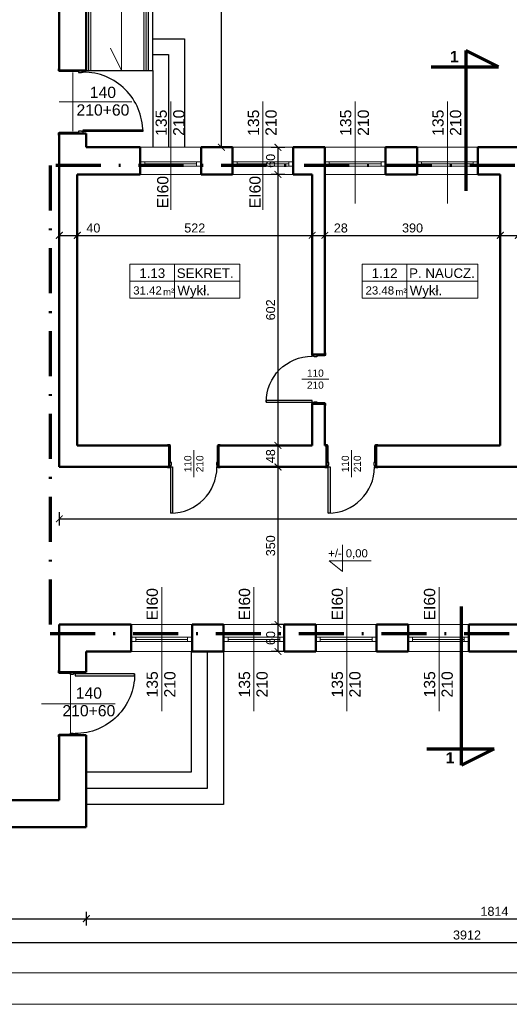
# Model space of a CAD drawing. Header units: millimetres. Extents: x -29624 to 9939, y -6894 to 6495.
# Tile 67 of 243: x -14863 to -13775, y 2127 to 4314. Entities that reach past the tile are written whole.
import ezdxf
from ezdxf.enums import TextEntityAlignment as Align

# ---------------------------------------------------------------- set-up
doc = ezdxf.new("R2010")
doc.units = ezdxf.units.MM
doc.header["$MEASUREMENT"] = 0
doc.linetypes.add('Kropki i Kreski', pattern=[920, 500, -200, 20, -200])
for name, color, linetype in [('2D - Ogólne', 7, 'Continuous'), ('Drzwi Archicad', 7, 'Continuous'), ('Konstrukcja - Ściany zew', 7, 'Continuous'), ('Opisy - Teksty', 7, 'Continuous')]:
    doc.layers.add(name, color=color, linetype=linetype)
for name, color, linetype, lineweight in [('A_cienkie', 130, 'Continuous', 9), ('A_opisy', 81, 'Continuous', 13), ('A_stolarka', 20, 'Continuous', 15), ('A_widokowe', 160, 'Continuous', 18), ('A_wymiary', 253, 'Continuous', 9)]:
    doc.layers.add(name, color=color, linetype=linetype, lineweight=lineweight)
doc.layers.add('A_niewidoczne', color=8, linetype='Continuous', lineweight=9, plot=False)
doc.layers.add('A_zakres opracowania', color=7, linetype='Continuous', lineweight=70, true_color=0xe00038)
doc.styles.get("Standard").update_dxf_attribs({"font": 'arial.ttf'})
doc.styles.add('STYL_AUTOMATYCZNY_1', font='arial.ttf')
doc.styles.add('STYL_AUTOMATYCZNY_2', font='arialbd.ttf')
doc.dimstyles.new('1do100', dxfattribs={"dimtxt": 20, "dimasz": 15, "dimexe": 15, "dimexo": 0.625, "dimgap": 6, "dimtad": 1, "dimtxsty": 'Standard', "dimblk": 'ARCHTICK', "dimcen": 2.5, "dimadec": 0, "dimazin": 0, "dimtfac": 1, "dimtmove": 0, "dimatfit": 3, "dimldrblk": 'OBLIQUE', "dimfxl": 15, "dimfxlon": 1, "dimarcsym": 0})

# ---------------------------------------------------------------- blocks, each defined once
blk = doc.blocks.new('_ArchTick')
at = {"color": 0, "linetype": 'ByBlock', "const_width": 0.15}
blk.add_lwpolyline([(-0.5, -0.5), (0.5, 0.5)], dxfattribs=at)
blk = doc.blocks.new('*D731')
at = {"layer": 'A_wymiary', "color": 0, "lineweight": -2, "transparency": 16777216}
for p, q in [((-14429.9, 5852.3), (-14399.9, 5852.3)), ((-14414.9, 4030.3), (-14414.9, 5852.3)), ((-14429.9, 4030.3), (-14399.9, 4030.3))]:
    blk.add_line(p, q, dxfattribs=at)
at = {"layer": 'Defpoints', "color": 0, "transparency": 16777216}
for p in [(-14715.1, 5852.3), (-14414.9, 5852.3), (-14715.1, 4030.3)]:
    blk.add_point(p, dxfattribs=at)
at = {"layer": 'A_wymiary', "color": 0, "lineweight": -2, "transparency": 16777216, "xscale": 15, "yscale": 15, "zscale": 15}
for p, rotation in [((-14414.9, 5852.3), 90), ((-14414.9, 4030.3), 270)]:
    blk.add_blockref('_ArchTick', p, dxfattribs=dict(at, rotation=rotation))
at = {"layer": 'A_wymiary', "color": 0, "transparency": 16777216, "insert": (-14431.1, 4950.3), "char_height": 20, "attachment_point": 5, "rotation": 90}
blk.add_mtext('1822', dxfattribs=at)
blk = doc.blocks.new('_Oblique')
at = {"color": 0, "linetype": 'ByBlock', "lineweight": -2}
blk.add_line((-0.5, -0.5), (0.5, 0.5), dxfattribs=at)
blk = doc.blocks.new('*D763')
at = {"layer": 'A_wymiary', "color": 0, "lineweight": -2, "transparency": 16777216}
for p, q in [((-15825.1, 2279.4), (-15825.1, 2249.4)), ((-11913.1, 2279.4), (-11913.1, 2249.4)), ((-15825.1, 2264.4), (-11913.1, 2264.4))]:
    blk.add_line(p, q, dxfattribs=at)
at = {"layer": 'Defpoints', "color": 0, "transparency": 16777216}
for p in [(-15825.1, 2910.3), (-11913.1, 2510.3), (-11913.1, 2264.4)]:
    blk.add_point(p, dxfattribs=at)
at = {"layer": 'A_wymiary', "color": 0, "lineweight": -2, "transparency": 16777216, "xscale": 15, "yscale": 15, "zscale": 15, "rotation": 180}
blk.add_blockref('_ArchTick', (-15825.1, 2264.4), dxfattribs=at)
at = {"layer": 'A_wymiary', "color": 0, "lineweight": -2, "transparency": 16777216, "xscale": 15, "yscale": 15, "zscale": 15}
blk.add_blockref('_ArchTick', (-11913.1, 2264.4), dxfattribs=at)
at = {"layer": 'A_wymiary', "color": 0, "transparency": 16777216, "insert": (-13869.1, 2280.6), "char_height": 20, "attachment_point": 5}
blk.add_mtext('3912', dxfattribs=at)
blk = doc.blocks.new('Drzwi metalowe 27_3')
at = {"layer": 'Drzwi Archicad', "color": 7, "linetype": 'Continuous', "lineweight": 25}
for p, q in [((472, 0), (472, 1024)), ((472, 1024), (512, 1024)), ((512, 1024), (512, 0)), ((-587, 0), (-587, 19)), ((-587, 19), (-537, 19)), ((-537, 0), (-587, 0)), ((-512, 0), (-550, 0)), ((-550, 0), (-550, -100)), ((-537, 19), (-537, 0)), ((-512, -40), (-512, 0)), ((512, 0), (472, 0)), ((550, 0), (512, 0)), ((512, 0), (512, -40)), ((537, 19), (587, 19)), ((537, 0), (537, 19)), ((587, 0), (537, 0)), ((550, -100), (550, 0)), ((587, 19), (587, 0)), ((-550, -480), (-550, -100)), ((-550, -100), (-525, -100)), ((-550, -100), (-500, -100)), ((-525, -100), (-525, -480)), ((-500, -40), (-512, -40)), ((-500, -100), (-500, -40)), ((512, -40), (500, -40)), ((500, -40), (500, -100)), ((500, -100), (550, -100)), ((525, -480), (525, -100)), ((525, -100), (550, -100)), ((550, -100), (550, -480)), ((-587, -499), (-587, -480)), ((-587, -480), (-537, -480)), ((-537, -499), (-587, -499)), ((-525, -480), (-550, -480)), ((-537, -480), (-537, -499)), ((550, -480), (525, -480)), ((537, -480), (587, -480)), ((537, -499), (537, -480)), ((587, -499), (537, -499)), ((587, -480), (587, -499))]:
    blk.add_line(p, q, dxfattribs=at)
blk.add_arc((512, 0), 1024, 90, 180, dxfattribs=at)
blk = doc.blocks.new('*D1185')
at = {"layer": 'A_wymiary', "color": 0, "lineweight": -2, "transparency": 16777216}
for p, q in [((-14775.1, 3819.8), (-14775.1, 3849.8)), ((-14735.1, 3819.8), (-14735.1, 3849.8)), ((-14775.1, 3834.8), (-14735.1, 3834.8)), ((-14735.1, 3834.8), (-14678.7, 3834.8))]:
    blk.add_line(p, q, dxfattribs=at)
at = {"layer": 'Defpoints', "color": 0, "transparency": 16777216}
for p in [(-14735.1, 3834.8), (-14735.1, 3669.3), (-14775.1, 3645.3)]:
    blk.add_point(p, dxfattribs=at)
at = {"layer": 'A_wymiary', "color": 0, "lineweight": -2, "transparency": 16777216, "xscale": 15, "yscale": 15, "zscale": 15, "rotation": 180}
blk.add_blockref('_ArchTick', (-14775.1, 3834.8), dxfattribs=at)
at = {"layer": 'A_wymiary', "color": 0, "lineweight": -2, "transparency": 16777216, "xscale": 15, "yscale": 15, "zscale": 15}
blk.add_blockref('_ArchTick', (-14735.1, 3834.8), dxfattribs=at)
at = {"layer": 'A_wymiary', "color": 0, "transparency": 16777216, "insert": (-14699.4, 3851), "char_height": 20, "attachment_point": 5}
blk.add_mtext('40', dxfattribs=at)
blk = doc.blocks.new('*D1186')
at = {"layer": 'A_wymiary', "color": 0, "lineweight": -2, "transparency": 16777216}
for p, q in [((-14735.1, 3819.8), (-14735.1, 3849.8)), ((-14213.1, 3819.8), (-14213.1, 3849.8)), ((-14735.1, 3834.8), (-14213.1, 3834.8))]:
    blk.add_line(p, q, dxfattribs=at)
at = {"layer": 'Defpoints', "color": 0, "transparency": 16777216}
for p in [(-14213.1, 3834.8), (-14735.1, 3669.3), (-14213.1, 3669.3)]:
    blk.add_point(p, dxfattribs=at)
at = {"layer": 'A_wymiary', "color": 0, "lineweight": -2, "transparency": 16777216, "xscale": 15, "yscale": 15, "zscale": 15, "rotation": 180}
blk.add_blockref('_ArchTick', (-14735.1, 3834.8), dxfattribs=at)
at = {"layer": 'A_wymiary', "color": 0, "lineweight": -2, "transparency": 16777216, "xscale": 15, "yscale": 15, "zscale": 15}
blk.add_blockref('_ArchTick', (-14213.1, 3834.8), dxfattribs=at)
at = {"layer": 'A_wymiary', "color": 0, "transparency": 16777216, "insert": (-14474.1, 3851), "char_height": 20, "attachment_point": 5}
blk.add_mtext('522', dxfattribs=at)
blk = doc.blocks.new('*D1187')
at = {"layer": 'A_wymiary', "color": 0, "lineweight": -2, "transparency": 16777216}
for p, q in [((-14213.1, 3819.8), (-14213.1, 3849.8)), ((-14185.1, 3819.8), (-14185.1, 3849.8)), ((-14213.1, 3834.8), (-14185.1, 3834.8)), ((-14185.1, 3834.8), (-14129, 3834.8))]:
    blk.add_line(p, q, dxfattribs=at)
at = {"layer": 'Defpoints', "color": 0, "transparency": 16777216}
for p in [(-14185.1, 3834.8), (-14213.1, 3669.3), (-14185.1, 3669.3)]:
    blk.add_point(p, dxfattribs=at)
at = {"layer": 'A_wymiary', "color": 0, "lineweight": -2, "transparency": 16777216, "xscale": 15, "yscale": 15, "zscale": 15, "rotation": 180}
blk.add_blockref('_ArchTick', (-14213.1, 3834.8), dxfattribs=at)
at = {"layer": 'A_wymiary', "color": 0, "lineweight": -2, "transparency": 16777216, "xscale": 15, "yscale": 15, "zscale": 15}
blk.add_blockref('_ArchTick', (-14185.1, 3834.8), dxfattribs=at)
at = {"layer": 'A_wymiary', "color": 0, "transparency": 16777216, "insert": (-14149.5, 3851), "char_height": 20, "attachment_point": 5}
blk.add_mtext('28', dxfattribs=at)
blk = doc.blocks.new('*D1188')
at = {"layer": 'A_wymiary', "color": 0, "lineweight": -2, "transparency": 16777216}
for p, q in [((-14185.1, 3819.8), (-14185.1, 3849.8)), ((-13795.1, 3819.8), (-13795.1, 3849.8)), ((-14185.1, 3834.8), (-13795.1, 3834.8))]:
    blk.add_line(p, q, dxfattribs=at)
at = {"layer": 'Defpoints', "color": 0, "transparency": 16777216}
for p in [(-13795.1, 3834.8), (-14185.1, 3669.3), (-13795.1, 3669.3)]:
    blk.add_point(p, dxfattribs=at)
at = {"layer": 'A_wymiary', "color": 0, "lineweight": -2, "transparency": 16777216, "xscale": 15, "yscale": 15, "zscale": 15, "rotation": 180}
blk.add_blockref('_ArchTick', (-14185.1, 3834.8), dxfattribs=at)
at = {"layer": 'A_wymiary', "color": 0, "lineweight": -2, "transparency": 16777216, "xscale": 15, "yscale": 15, "zscale": 15}
blk.add_blockref('_ArchTick', (-13795.1, 3834.8), dxfattribs=at)
at = {"layer": 'A_wymiary', "color": 0, "transparency": 16777216, "insert": (-13990.1, 3851.1), "char_height": 20, "attachment_point": 5}
blk.add_mtext('390', dxfattribs=at)
blk = doc.blocks.new('*D1189')
at = {"layer": 'A_wymiary', "color": 0, "lineweight": -2, "transparency": 16777216}
for p, q in [((-13795.1, 3819.8), (-13795.1, 3849.8)), ((-13755.1, 3819.8), (-13755.1, 3849.8)), ((-13795.1, 3834.8), (-13755.1, 3834.8)), ((-13755.1, 3834.8), (-13698.7, 3834.8))]:
    blk.add_line(p, q, dxfattribs=at)
at = {"layer": 'Defpoints', "color": 0, "transparency": 16777216}
for p in [(-13755.1, 3834.8), (-13795.1, 3669.3), (-13755.1, 3669.3)]:
    blk.add_point(p, dxfattribs=at)
at = {"layer": 'A_wymiary', "color": 0, "lineweight": -2, "transparency": 16777216, "xscale": 15, "yscale": 15, "zscale": 15, "rotation": 180}
blk.add_blockref('_ArchTick', (-13795.1, 3834.8), dxfattribs=at)
at = {"layer": 'A_wymiary', "color": 0, "lineweight": -2, "transparency": 16777216, "xscale": 15, "yscale": 15, "zscale": 15}
blk.add_blockref('_ArchTick', (-13755.1, 3834.8), dxfattribs=at)
at = {"layer": 'A_wymiary', "color": 0, "transparency": 16777216, "insert": (-13719.4, 3851), "char_height": 20, "attachment_point": 5}
blk.add_mtext('40', dxfattribs=at)
blk = doc.blocks.new('*D1201')
at = {"layer": 'A_wymiary', "color": 0, "lineweight": -2, "transparency": 16777216}
for p, q in [((-14274.2, 4030.3), (-14304.2, 4030.3)), ((-14289.2, 4030.3), (-14289.2, 3970.3)), ((-14274.2, 3970.3), (-14304.2, 3970.3))]:
    blk.add_line(p, q, dxfattribs=at)
at = {"layer": 'Defpoints', "color": 0, "transparency": 16777216}
for p in [(-13799.1, 4030.3), (-14289.2, 3970.3), (-13799.1, 3970.3)]:
    blk.add_point(p, dxfattribs=at)
at = {"layer": 'A_wymiary', "color": 0, "lineweight": -2, "transparency": 16777216, "xscale": 15, "yscale": 15, "zscale": 15}
for p, rotation in [((-14289.2, 4030.3), 90), ((-14289.2, 3970.3), 270)]:
    blk.add_blockref('_ArchTick', p, dxfattribs=dict(at, rotation=rotation))
at = {"layer": 'A_wymiary', "color": 0, "transparency": 16777216, "insert": (-14305.4, 4000.3), "char_height": 20, "attachment_point": 5, "rotation": 90}
blk.add_mtext('60', dxfattribs=at)
blk = doc.blocks.new('*D1202')
at = {"layer": 'A_wymiary', "color": 0, "lineweight": -2, "transparency": 16777216}
for p, q in [((-14274.2, 3970.3), (-14304.2, 3970.3)), ((-14289.2, 3970.3), (-14289.2, 3368.3)), ((-14274.2, 3368.3), (-14304.2, 3368.3))]:
    blk.add_line(p, q, dxfattribs=at)
at = {"layer": 'Defpoints', "color": 0, "transparency": 16777216}
for p in [(-13799.1, 3970.3), (-14289.2, 3368.3), (-13354.1, 3368.3)]:
    blk.add_point(p, dxfattribs=at)
at = {"layer": 'A_wymiary', "color": 0, "lineweight": -2, "transparency": 16777216, "xscale": 15, "yscale": 15, "zscale": 15}
for p, rotation in [((-14289.2, 3970.3), 90), ((-14289.2, 3368.3), 270)]:
    blk.add_blockref('_ArchTick', p, dxfattribs=dict(at, rotation=rotation))
at = {"layer": 'A_wymiary', "color": 0, "transparency": 16777216, "insert": (-14305.4, 3669.3), "char_height": 20, "attachment_point": 5, "rotation": 90}
blk.add_mtext('602', dxfattribs=at)
blk = doc.blocks.new('*D1203')
at = {"layer": 'A_wymiary', "color": 0, "lineweight": -2, "transparency": 16777216}
for p, q in [((-14274.2, 3368.3), (-14304.2, 3368.3)), ((-14289.2, 3368.3), (-14289.2, 3320.3)), ((-14274.2, 3320.3), (-14304.2, 3320.3))]:
    blk.add_line(p, q, dxfattribs=at)
at = {"layer": 'Defpoints', "color": 0, "transparency": 16777216}
for p in [(-13354.1, 3368.3), (-14289.2, 3320.3), (-13374.1, 3320.3)]:
    blk.add_point(p, dxfattribs=at)
at = {"layer": 'A_wymiary', "color": 0, "lineweight": -2, "transparency": 16777216, "xscale": 15, "yscale": 15, "zscale": 15}
for p, rotation in [((-14289.2, 3368.3), 90), ((-14289.2, 3320.3), 270)]:
    blk.add_blockref('_ArchTick', p, dxfattribs=dict(at, rotation=rotation))
at = {"layer": 'A_wymiary', "color": 0, "transparency": 16777216, "insert": (-14305.4, 3344.3), "char_height": 20, "attachment_point": 5, "rotation": 90}
blk.add_mtext('48', dxfattribs=at)
blk = doc.blocks.new('*D1204')
at = {"layer": 'A_wymiary', "color": 0, "lineweight": -2, "transparency": 16777216}
for p, q in [((-14274.2, 3320.3), (-14304.2, 3320.3)), ((-14289.2, 3320.3), (-14289.2, 2970.3)), ((-14274.2, 2970.3), (-14304.2, 2970.3))]:
    blk.add_line(p, q, dxfattribs=at)
at = {"layer": 'Defpoints', "color": 0, "transparency": 16777216}
for p in [(-13374.1, 3320.3), (-14289.2, 2970.3), (-13808.1, 2970.3)]:
    blk.add_point(p, dxfattribs=at)
at = {"layer": 'A_wymiary', "color": 0, "lineweight": -2, "transparency": 16777216, "xscale": 15, "yscale": 15, "zscale": 15}
for p, rotation in [((-14289.2, 3320.3), 90), ((-14289.2, 2970.3), 270)]:
    blk.add_blockref('_ArchTick', p, dxfattribs=dict(at, rotation=rotation))
at = {"layer": 'A_wymiary', "color": 0, "transparency": 16777216, "insert": (-14305.4, 3145.3), "char_height": 20, "attachment_point": 5, "rotation": 90}
blk.add_mtext('350', dxfattribs=at)
blk = doc.blocks.new('*D1205')
at = {"layer": 'A_wymiary', "color": 0, "lineweight": -2, "transparency": 16777216}
for p, q in [((-14274.2, 2970.3), (-14304.2, 2970.3)), ((-14289.2, 2970.3), (-14289.2, 2910.3)), ((-14274.2, 2910.3), (-14304.2, 2910.3))]:
    blk.add_line(p, q, dxfattribs=at)
at = {"layer": 'Defpoints', "color": 0, "transparency": 16777216}
for p in [(-13808.1, 2970.3), (-14289.2, 2910.3), (-13808.1, 2910.3)]:
    blk.add_point(p, dxfattribs=at)
at = {"layer": 'A_wymiary', "color": 0, "lineweight": -2, "transparency": 16777216, "xscale": 15, "yscale": 15, "zscale": 15}
for p, rotation in [((-14289.2, 2970.3), 90), ((-14289.2, 2910.3), 270)]:
    blk.add_blockref('_ArchTick', p, dxfattribs=dict(at, rotation=rotation))
at = {"layer": 'A_wymiary', "color": 0, "transparency": 16777216, "insert": (-14305.4, 2940.3), "char_height": 20, "attachment_point": 5, "rotation": 90}
blk.add_mtext('60', dxfattribs=at)
blk = doc.blocks.new('*D1210')
at = {"layer": 'A_wymiary', "color": 0, "lineweight": -2, "transparency": 16777216}
for p, q in [((-14775.1, 3220.1), (-14775.1, 3190.1)), ((-12591.1, 3220.1), (-12591.1, 3190.1)), ((-14775.1, 3205.1), (-12591.1, 3205.1))]:
    blk.add_line(p, q, dxfattribs=at)
at = {"layer": 'Defpoints', "color": 0, "transparency": 16777216}
for p in [(-14775.1, 3320.3), (-12591.1, 3320.3), (-12591.1, 3205.1)]:
    blk.add_point(p, dxfattribs=at)
at = {"layer": 'A_wymiary', "color": 0, "lineweight": -2, "transparency": 16777216, "xscale": 15, "yscale": 15, "zscale": 15, "rotation": 180}
blk.add_blockref('_ArchTick', (-14775.1, 3205.1), dxfattribs=at)
at = {"layer": 'A_wymiary', "color": 0, "lineweight": -2, "transparency": 16777216, "xscale": 15, "yscale": 15, "zscale": 15}
blk.add_blockref('_ArchTick', (-12591.1, 3205.1), dxfattribs=at)
at = {"layer": 'A_wymiary', "color": 0, "transparency": 16777216, "insert": (-13683.1, 3221.3), "char_height": 20, "attachment_point": 5}
blk.add_mtext('2184', dxfattribs=at)
blk = doc.blocks.new('*D1214')
at = {"layer": 'A_wymiary', "color": 0, "lineweight": -2, "transparency": 16777216}
for p, q in [((-15765.1, 2332), (-15765.1, 2302)), ((-14715.1, 2332), (-14715.1, 2302)), ((-15765.1, 2317), (-14715.1, 2317))]:
    blk.add_line(p, q, dxfattribs=at)
at = {"layer": 'Defpoints', "color": 0, "transparency": 16777216}
for p in [(-15765.1, 2520.3), (-14715.1, 2520.3), (-14715.1, 2317)]:
    blk.add_point(p, dxfattribs=at)
at = {"layer": 'A_wymiary', "color": 0, "lineweight": -2, "transparency": 16777216, "xscale": 15, "yscale": 15, "zscale": 15, "rotation": 180}
blk.add_blockref('_ArchTick', (-15765.1, 2317), dxfattribs=at)
at = {"layer": 'A_wymiary', "color": 0, "lineweight": -2, "transparency": 16777216, "xscale": 15, "yscale": 15, "zscale": 15}
blk.add_blockref('_ArchTick', (-14715.1, 2317), dxfattribs=at)
at = {"layer": 'A_wymiary', "color": 0, "transparency": 16777216, "insert": (-15240.1, 2333.2), "char_height": 20, "attachment_point": 5}
blk.add_mtext('1050', dxfattribs=at)
blk = doc.blocks.new('*D1215')
at = {"layer": 'A_wymiary', "color": 0, "lineweight": -2, "transparency": 16777216}
for p, q in [((-14715.1, 2332), (-14715.1, 2302)), ((-12901.1, 2332), (-12901.1, 2302)), ((-14715.1, 2317), (-12901.1, 2317))]:
    blk.add_line(p, q, dxfattribs=at)
at = {"layer": 'Defpoints', "color": 0, "transparency": 16777216}
for p in [(-14715.1, 2520.3), (-12901.1, 2510.3), (-12901.1, 2317)]:
    blk.add_point(p, dxfattribs=at)
at = {"layer": 'A_wymiary', "color": 0, "lineweight": -2, "transparency": 16777216, "xscale": 15, "yscale": 15, "zscale": 15, "rotation": 180}
blk.add_blockref('_ArchTick', (-14715.1, 2317), dxfattribs=at)
at = {"layer": 'A_wymiary', "color": 0, "lineweight": -2, "transparency": 16777216, "xscale": 15, "yscale": 15, "zscale": 15}
blk.add_blockref('_ArchTick', (-12901.1, 2317), dxfattribs=at)
at = {"layer": 'A_wymiary', "color": 0, "transparency": 16777216, "insert": (-13808.1, 2333.2), "char_height": 20, "attachment_point": 5}
blk.add_mtext('1814', dxfattribs=at)
blk = doc.blocks.new('Drzwi metalowe 27_13')
at = {"layer": 'Drzwi Archicad', "color": 7, "linetype": 'Continuous', "lineweight": 25}
for p, q in [((472, 0), (472, 1024)), ((472, 1024), (512, 1024)), ((512, 1024), (512, 0)), ((-587, 0), (-587, 19)), ((-587, 19), (-537, 19)), ((-537, 0), (-587, 0)), ((-512, 0), (-550, 0)), ((-550, 0), (-550, -100)), ((-537, 19), (-537, 0)), ((-512, -40), (-512, 0)), ((512, 0), (472, 0)), ((550, 0), (512, 0)), ((512, 0), (512, -40)), ((537, 19), (587, 19)), ((537, 0), (537, 19)), ((587, 0), (537, 0)), ((550, -100), (550, 0)), ((587, 19), (587, 0)), ((-550, -280), (-550, -100)), ((-550, -100), (-525, -100)), ((-550, -100), (-500, -100)), ((-525, -100), (-525, -280)), ((-500, -40), (-512, -40)), ((-500, -100), (-500, -40)), ((512, -40), (500, -40)), ((500, -40), (500, -100)), ((500, -100), (550, -100)), ((525, -280), (525, -100)), ((525, -100), (550, -100)), ((550, -100), (550, -280)), ((-587, -299), (-587, -280)), ((-587, -280), (-537, -280)), ((-537, -299), (-587, -299)), ((-525, -280), (-550, -280)), ((-537, -280), (-537, -299)), ((550, -280), (525, -280)), ((537, -280), (587, -280)), ((537, -299), (537, -280)), ((587, -299), (537, -299)), ((587, -280), (587, -299))]:
    blk.add_line(p, q, dxfattribs=at)
blk.add_arc((512, 0), 1024, 90, 180, dxfattribs=at)
blk = doc.blocks.new('*U1231')
blk.add_line((63.8, 50), (63.8, 0))
for points in [[(168.4, 25), (-1.6, 25), (-1.6, 50), (168.4, 50)], [(63.8, 0), (-1.6, 0), (-1.6, 50), (63.8, 50)], [(-1.6, 0), (168.4, 0), (168.4, 25), (-1.6, 25)]]:
    blk.add_lwpolyline(points, close=True)
at = {"insert": (47.2, 14.3), "char_height": 10, "attachment_point": 1}
blk.add_mtext_dynamic_manual_height_columns('m²', width=64.842, gutter_width=75, heights=[0], dxfattribs=at)
blk.add_attdef('NR', text='', height=14).set_placement((31.3, 36.9), align=Align.MIDDLE_CENTER)
for tag, p in [('NAZWA_POM.', (67.3, 36.9)), ('WYKOŃCZENIE', (68.2, 11.5))]:
    blk.add_attdef(tag, text='', height=14).set_placement(p, align=Align.MIDDLE_LEFT)
blk.add_attdef('POW', text='', height=14).set_placement((41.5, 11.5), align=Align.MIDDLE_RIGHT)
blk = doc.blocks.new('*U1228')
blk.add_line((63.8, 50), (63.8, 0))
for points in [[(159.8, 25), (-1.6, 25), (-1.6, 50), (159.8, 50)], [(63.8, 0), (-1.6, 0), (-1.6, 50), (63.8, 50)], [(-1.6, 0), (159.8, 0), (159.8, 25), (-1.6, 25)]]:
    blk.add_lwpolyline(points, close=True)
at = {"insert": (47.2, 14.3), "char_height": 10, "attachment_point": 1}
blk.add_mtext_dynamic_manual_height_columns('m²', width=64.842, gutter_width=75, heights=[0], dxfattribs=at)
blk.add_attdef('NR', text='', height=14).set_placement((31.3, 36.9), align=Align.MIDDLE_CENTER)
for tag, p in [('NAZWA_POM.', (67.3, 36.9)), ('WYKOŃCZENIE', (68.2, 11.5))]:
    blk.add_attdef(tag, text='', height=14).set_placement(p, align=Align.MIDDLE_LEFT)
blk.add_attdef('POW', text='', height=14).set_placement((41.5, 11.5), align=Align.MIDDLE_RIGHT)

msp = doc.modelspace()

# ---------------------------------------------------------------- hatches: boundary and pattern name
at = {"layer": 'A_cienkie', "true_color": 0xffffff}
h = msp.add_hatch(color=7, dxfattribs=at)
h.dxf.hatch_style = 1
h.paths.add_polyline_path([(-14705.063, 4201.323), (-14705.063, 5031.323), (-14710.063, 5031.323), (-14710.063, 4201.323)])
h = msp.add_hatch(color=7, dxfattribs=at)
h.dxf.hatch_style = 1
h.paths.add_polyline_path([(-14587.063, 4201.323), (-14587.063, 5031.323), (-14582.063, 5031.323), (-14582.063, 4201.323)])

# ---------------------------------------------------------------- linework, layer by layer
at = {"layer": '2D - Ogólne', "color": 7, "linetype": 'Continuous', "lineweight": 25}
for p, q in [((-14577.063, 4201.323), (-14577.063, 5001.323)), ((-14567.063, 4201.323), (-14567.063, 5001.323)), ((-14567.063, 4271.323), (-14497.063, 4271.323)), ((-14497.063, 4271.323), (-14497.063, 4030.323)), ((-14567.063, 4236.323), (-14532.063, 4236.323)), ((-14532.063, 4236.323), (-14532.063, 4030.323)), ((-14715.063, 4201.323), (-14567.063, 4201.323)), ((-14567.063, 4201.323), (-14567.063, 4030.323)), ((-14482.391, 2910.323), (-14482.391, 2642.323)), ((-14446.391, 2910.323), (-14446.391, 2606.323)), ((-14410.391, 2910.323), (-14410.391, 2570.323)), ((-14482.391, 2642.323), (-14715.063, 2642.323)), ((-14446.391, 2606.323), (-14715.063, 2606.323)), ((-14410.391, 2570.323), (-14715.063, 2570.323))]:
    msp.add_line(p, q, dxfattribs=at)
at = {"layer": '2D - Ogólne', "color": 7, "linetype": 'Continuous', "lineweight": 70}
for p, q in [((-13799.292, 4209.222), (-13872.048, 4245.121)), ((-13872.048, 4245.121), (-13872.048, 4187.23)), ((-13948.678, 4209.222), (-13799.292, 4209.222)), ((-13881.582, 2658.306), (-13881.582, 2716.197)), ((-13958.212, 2694.205), (-13808.826, 2694.205)), ((-13808.826, 2694.205), (-13881.582, 2658.306))]:
    msp.add_line(p, q, dxfattribs=at)
at = {"layer": '2D - Ogólne', "color": 7, "linetype": 'Continuous', "lineweight": 15}
for p, q in [((-14745.063, 4196.323), (-14745.063, 4066.323)), ((-14614.177, 4131.323), (-14775.063, 4131.323)), ((-14527.563, 4132.236), (-14527.563, 3891.496)), ((-14322.563, 4132.236), (-14322.563, 3891.496)), ((-14117.563, 4132.236), (-14117.563, 3905.745)), ((-13912.563, 4132.236), (-13912.563, 3905.745)), ((-14547.563, 2778.093), (-14547.563, 3053.027)), ((-14342.563, 2778.093), (-14342.563, 3053.027)), ((-14136.263, 2778.093), (-14136.263, 3053.027)), ((-13931.263, 2778.093), (-13931.263, 3053.027)), ((-14750.063, 2729.323), (-14750.063, 2859.323)), ((-14814.89, 2794.323), (-14651.15, 2794.323))]:
    msp.add_line(p, q, dxfattribs=at)
at = {"layer": '2D - Ogólne', "color": 7, "linetype": 'Kropki i Kreski', "lineweight": 70}
for p, q in [((-13872.048, 4187.23), (-13872.048, 3933.57)), ((-13881.582, 2716.197), (-13881.582, 3010.385))]:
    msp.add_line(p, q, dxfattribs=at)
at = {"layer": 'A_cienkie'}
for points in [[(-14705.063, 4201.323), (-14705.063, 5031.323), (-14710.063, 5031.323), (-14710.063, 4201.323)], [(-14587.063, 4201.323), (-14587.063, 5031.323), (-14582.063, 5031.323), (-14582.063, 4201.323)]]:
    msp.add_lwpolyline(points, close=True, dxfattribs=at)
at = {"layer": 'A_niewidoczne'}
for p, q in [((-14176.063, 3515.323), (-14236.063, 3515.323)), ((-14476.063, 3357.323), (-14476.063, 3297.323)), ((-14126.063, 3357.323), (-14126.063, 3297.323))]:
    msp.add_line(p, q, dxfattribs=at)
at = {"layer": 'A_opisy'}
for points in [[(-16584.738, 6326.793), (-10384.738, 6326.793), (-10384.738, 2126.793), (-16584.738, 2126.793)], [(-16384.738, 6256.793), (-10454.738, 6256.793), (-10454.738, 2196.793), (-16384.738, 2196.793)]]:
    msp.add_lwpolyline(points, close=True, dxfattribs=at)
for points in [[(-14637.063, 5001.323), (-14637.063, 4201.323), (-14661.299, 4250.416)], [(-14146.111, 3147.535), (-14146.111, 3088.175), (-14175.04, 3111.572), (-14082.174, 3111.572)]]:
    msp.add_lwpolyline(points, dxfattribs=at)
at = {"layer": 'A_stolarka'}
for p, q in [((-14585.063, 3998.323), (-14470.063, 3998.323)), ((-14585.063, 3993.323), (-14470.063, 3993.323)), ((-14585.063, 3988.323), (-14470.063, 3988.323)), ((-14380.063, 3998.323), (-14265.063, 3998.323)), ((-14380.063, 3993.323), (-14265.063, 3993.323)), ((-14380.063, 3988.323), (-14265.063, 3988.323)), ((-14175.063, 3998.323), (-14060.063, 3998.323)), ((-14175.063, 3993.323), (-14060.063, 3993.323)), ((-14175.063, 3988.323), (-14060.063, 3988.323)), ((-13970.063, 3998.323), (-13855.063, 3998.323)), ((-13970.063, 3993.323), (-13855.063, 3993.323)), ((-13970.063, 3988.323), (-13855.063, 3988.323)), ((-14605.063, 2942.323), (-14490.063, 2942.323)), ((-14605.063, 2937.323), (-14490.063, 2937.323)), ((-14605.063, 2932.323), (-14490.063, 2932.323)), ((-14400.063, 2942.323), (-14285.063, 2942.323)), ((-14400.063, 2937.323), (-14285.063, 2937.323)), ((-14400.063, 2932.323), (-14285.063, 2932.323)), ((-14195.063, 2942.323), (-14080.063, 2942.323)), ((-14195.063, 2937.323), (-14080.063, 2937.323)), ((-14195.063, 2932.323), (-14080.063, 2932.323)), ((-13990.063, 2942.323), (-13875.063, 2942.323)), ((-13990.063, 2937.323), (-13875.063, 2937.323)), ((-13990.063, 2932.323), (-13875.063, 2932.323))]:
    msp.add_line(p, q, dxfattribs=at)
for points in [[(-14595.063, 3998.323), (-14585.063, 3998.323), (-14585.063, 3988.323), (-14595.063, 3988.323)], [(-14470.063, 3998.323), (-14460.063, 3998.323), (-14460.063, 3988.323), (-14470.063, 3988.323)], [(-14390.063, 3998.323), (-14380.063, 3998.323), (-14380.063, 3988.323), (-14390.063, 3988.323)], [(-14265.063, 3998.323), (-14255.063, 3998.323), (-14255.063, 3988.323), (-14265.063, 3988.323)], [(-14185.063, 3998.323), (-14175.063, 3998.323), (-14175.063, 3988.323), (-14185.063, 3988.323)], [(-14060.063, 3998.323), (-14050.063, 3998.323), (-14050.063, 3988.323), (-14060.063, 3988.323)], [(-13980.063, 3998.323), (-13970.063, 3998.323), (-13970.063, 3988.323), (-13980.063, 3988.323)], [(-13855.063, 3998.323), (-13845.063, 3998.323), (-13845.063, 3988.323), (-13855.063, 3988.323)], [(-14615.063, 2942.323), (-14605.063, 2942.323), (-14605.063, 2932.323), (-14615.063, 2932.323)], [(-14490.063, 2942.323), (-14480.063, 2942.323), (-14480.063, 2932.323), (-14490.063, 2932.323)], [(-14410.063, 2942.323), (-14400.063, 2942.323), (-14400.063, 2932.323), (-14410.063, 2932.323)], [(-14285.063, 2942.323), (-14275.063, 2942.323), (-14275.063, 2932.323), (-14285.063, 2932.323)], [(-14205.063, 2942.323), (-14195.063, 2942.323), (-14195.063, 2932.323), (-14205.063, 2932.323)], [(-14080.063, 2942.323), (-14070.063, 2942.323), (-14070.063, 2932.323), (-14080.063, 2932.323)], [(-14000.063, 2942.323), (-13990.063, 2942.323), (-13990.063, 2932.323), (-14000.063, 2932.323)], [(-13875.063, 2942.323), (-13865.063, 2942.323), (-13865.063, 2932.323), (-13875.063, 2932.323)]]:
    msp.add_lwpolyline(points, close=True, dxfattribs=at)
at = {"layer": 'A_widokowe'}
for p, q in [((-14595.063, 4030.323), (-14460.063, 4030.323)), ((-14390.063, 4030.323), (-14255.063, 4030.323)), ((-14185.063, 4030.323), (-14050.063, 4030.323)), ((-13980.063, 4030.323), (-13845.063, 4030.323)), ((-14595.063, 3970.323), (-14460.063, 3970.323)), ((-14390.063, 3970.323), (-14255.063, 3970.323)), ((-14185.063, 3970.323), (-14050.063, 3970.323)), ((-13980.063, 3970.323), (-13845.063, 3970.323)), ((-14615.063, 2970.323), (-14480.063, 2970.323)), ((-14410.063, 2970.323), (-14275.063, 2970.323)), ((-14205.063, 2970.323), (-14070.063, 2970.323)), ((-14000.063, 2970.323), (-13865.063, 2970.323)), ((-14615.063, 2910.323), (-14480.063, 2910.323)), ((-14410.063, 2910.323), (-14275.063, 2910.323)), ((-14205.063, 2910.323), (-14070.063, 2910.323)), ((-14000.063, 2910.323), (-13865.063, 2910.323))]:
    msp.add_line(p, q, dxfattribs=at)
at = {"layer": 'A_zakres opracowania', "linetype": 'Kropki i Kreski', "ltscale": 0.2}
msp.add_lwpolyline([(-13117.063, 2550.323), (-11953.063, 2550.323), (-11953.063, 5573.323), (-12945.063, 5573.323), (-12945.063, 4914.323), (-13065.063, 4914.323), (-13065.063, 4814.323), (-12843.063, 4814.323), (-12843.063, 4705.323), (-12903.063, 4705.323), (-12903.063, 4485.323), (-12843.063, 4485.323), (-12843.063, 3990.323), (-14795.063, 3990.323), (-14795.063, 2950.323), (-13117.063, 2950.323), (-13117.063, 2550.323)], dxfattribs=at)
at = {"layer": 'Drzwi Archicad', "color": 7, "linetype": 'Continuous', "lineweight": 25}
for p, q in [((-14776.963, 4200.023), (-14776.963, 4205.023)), ((-14776.963, 4205.023), (-14775.063, 4205.023)), ((-14775.063, 4200.023), (-14776.963, 4200.023)), ((-14775.063, 4205.023), (-14775.063, 4200.023)), ((-14775.063, 4198.823), (-14775.063, 4201.323)), ((-14775.063, 4201.323), (-14732.063, 4201.323)), ((-14732.063, 4201.323), (-14732.063, 4198.823)), ((-14722.063, 4201.323), (-14732.063, 4201.323)), ((-14732.063, 4201.323), (-14732.063, 4196.323)), ((-14722.063, 4198.823), (-14722.063, 4201.323)), ((-14722.063, 4197.523), (-14722.063, 4201.323)), ((-14732.063, 4198.823), (-14775.063, 4198.823)), ((-14732.063, 4196.323), (-14726.063, 4196.323)), ((-14726.063, 4196.323), (-14726.063, 4197.523)), ((-14726.063, 4197.523), (-14722.063, 4197.523)), ((-14722.063, 4065.123), (-14722.063, 4069.123)), ((-14722.063, 4069.123), (-14589.663, 4069.123)), ((-14589.663, 4069.123), (-14589.663, 4065.123)), ((-14776.963, 4057.623), (-14776.963, 4062.623)), ((-14776.963, 4062.623), (-14775.063, 4062.623)), ((-14775.063, 4057.623), (-14776.963, 4057.623)), ((-14775.063, 4061.323), (-14775.063, 4063.823)), ((-14775.063, 4063.823), (-14732.063, 4063.823)), ((-14775.063, 4062.623), (-14775.063, 4057.623)), ((-14732.063, 4061.323), (-14775.063, 4061.323)), ((-14726.063, 4066.323), (-14732.063, 4066.323)), ((-14732.063, 4066.323), (-14732.063, 4061.323)), ((-14732.063, 4063.823), (-14732.063, 4061.323)), ((-14726.063, 4065.123), (-14726.063, 4066.323)), ((-14722.063, 4065.123), (-14726.063, 4065.123)), ((-14722.063, 4061.323), (-14722.063, 4065.123)), ((-14589.663, 4065.123), (-14722.063, 4065.123)), ((-14722.063, 4061.323), (-14722.063, 4063.823)), ((-14776.963, 2863.023), (-14776.963, 2868.023)), ((-14776.963, 2868.023), (-14775.063, 2868.023)), ((-14775.063, 2868.023), (-14775.063, 2863.023)), ((-14775.063, 2863.023), (-14776.963, 2863.023)), ((-14775.063, 2864.323), (-14750.063, 2864.323)), ((-14775.063, 2861.823), (-14775.063, 2864.323)), ((-14750.063, 2861.823), (-14775.063, 2861.823)), ((-14750.063, 2864.323), (-14750.063, 2861.823)), ((-14750.063, 2864.323), (-14740.063, 2864.323)), ((-14750.063, 2859.323), (-14750.063, 2864.323)), ((-14744.063, 2859.323), (-14750.063, 2859.323)), ((-14740.063, 2860.523), (-14744.063, 2860.523)), ((-14744.063, 2860.523), (-14744.063, 2859.323)), ((-14740.063, 2861.823), (-14740.063, 2864.323)), ((-14740.063, 2864.323), (-14740.063, 2860.523)), ((-14607.663, 2860.523), (-14740.063, 2860.523)), ((-14740.063, 2860.523), (-14740.063, 2856.523)), ((-14740.063, 2856.523), (-14607.663, 2856.523)), ((-14607.663, 2856.523), (-14607.663, 2860.523)), ((-14776.963, 2720.623), (-14776.963, 2725.623)), ((-14776.963, 2725.623), (-14775.063, 2725.623)), ((-14775.063, 2720.623), (-14776.963, 2720.623)), ((-14775.063, 2726.823), (-14750.063, 2726.823)), ((-14775.063, 2724.323), (-14775.063, 2726.823)), ((-14775.063, 2725.623), (-14775.063, 2720.623)), ((-14750.063, 2724.323), (-14775.063, 2724.323)), ((-14750.063, 2729.323), (-14744.063, 2729.323)), ((-14750.063, 2724.323), (-14750.063, 2729.323)), ((-14750.063, 2726.823), (-14750.063, 2724.323)), ((-14740.063, 2724.323), (-14750.063, 2724.323)), ((-14744.063, 2729.323), (-14744.063, 2728.123)), ((-14744.063, 2728.123), (-14740.063, 2728.123)), ((-14740.063, 2728.123), (-14740.063, 2724.323)), ((-14740.063, 2724.323), (-14740.063, 2726.823))]:
    msp.add_line(p, q, dxfattribs=at)
at = {"layer": 'Drzwi Archicad', "color": 7, "linetype": 'Continuous', "lineweight": 50}
for p, q in [((-14775.063, 4201.323), (-14775.063, 4205.023)), ((-14775.063, 4201.323), (-14775.063, 4205.023)), ((-14732.063, 4201.323), (-14775.063, 4201.323)), ((-14732.063, 4201.323), (-14775.063, 4201.323)), ((-14722.063, 4201.323), (-14732.063, 4201.323)), ((-14715.063, 4201.323), (-14732.063, 4201.323)), ((-14732.063, 4061.323), (-14775.063, 4061.323)), ((-14715.063, 4061.323), (-14775.063, 4061.323)), ((-14775.063, 4061.323), (-14775.063, 4057.623)), ((-14775.063, 4061.323), (-14775.063, 4057.623)), ((-14775.063, 2864.323), (-14775.063, 2868.023)), ((-14775.063, 2864.323), (-14775.063, 2868.023)), ((-14775.063, 2864.323), (-14750.063, 2864.323)), ((-14775.063, 2864.323), (-14750.063, 2864.323)), ((-14775.063, 2864.323), (-14750.063, 2864.323)), ((-14750.063, 2864.323), (-14740.063, 2864.323)), ((-14750.063, 2864.323), (-14715.063, 2864.323)), ((-14775.063, 2724.323), (-14750.063, 2724.323)), ((-14775.063, 2724.323), (-14750.063, 2724.323)), ((-14775.063, 2724.323), (-14750.063, 2724.323)), ((-14775.063, 2724.323), (-14775.063, 2720.623)), ((-14775.063, 2724.323), (-14775.063, 2720.623)), ((-14750.063, 2724.323), (-14740.063, 2724.323)), ((-14750.063, 2724.323), (-14715.063, 2724.323))]:
    msp.add_line(p, q, dxfattribs=at)
at = {"layer": 'Drzwi Archicad', "color": 7, "linetype": 'Continuous', "lineweight": 25}
msp.add_ellipse((-14722.063, 4065.123), major_axis=(93.621, 93.621), ratio=1, start_param=5.49778714, end_param=7.06858347, dxfattribs=at)
at = {"layer": 'Drzwi Archicad', "color": 7, "linetype": 'Continuous', "lineweight": 25, "extrusion": (0, 0, -1)}
msp.add_ellipse((-14740.063, 2860.523), major_axis=(-93.621, 93.621), ratio=1, start_param=2.35619449, end_param=3.92699082, dxfattribs=at)
at = {"layer": 'Konstrukcja - Ściany zew', "color": 7, "linetype": 'Continuous', "lineweight": 50}
for p, q in [((-14715.063, 4201.323), (-14715.063, 4357.739)), ((-14775.063, 4201.323), (-14775.063, 4205.023)), ((-14732.063, 4201.323), (-14775.063, 4201.323)), ((-14722.063, 4201.323), (-14732.063, 4201.323)), ((-14775.063, 4061.323), (-14775.063, 4057.623)), ((-14732.063, 4061.323), (-14775.063, 4061.323)), ((-14715.063, 4030.323), (-14715.063, 4061.323)), ((-14595.063, 4030.323), (-14715.063, 4030.323)), ((-14595.063, 4030.323), (-14595.063, 3998.323)), ((-14390.063, 4030.323), (-14460.063, 4030.323)), ((-14460.063, 4030.323), (-14460.063, 4008.323)), ((-14390.063, 4030.323), (-14390.063, 4008.323)), ((-14255.063, 4030.323), (-14185.063, 4030.323)), ((-14255.063, 4030.323), (-14255.063, 4008.323)), ((-14185.063, 4030.323), (-14185.063, 4008.323)), ((-14050.063, 4030.323), (-13980.063, 4030.323)), ((-14050.063, 4030.323), (-14050.063, 4008.323)), ((-13980.063, 4030.323), (-13980.063, 4008.323)), ((-13845.063, 4030.323), (-13744.063, 4030.323)), ((-13845.063, 4030.323), (-13845.063, 4008.323)), ((-14460.063, 4008.323), (-14460.063, 3998.323)), ((-14390.063, 4008.323), (-14390.063, 3998.323)), ((-14255.063, 4008.323), (-14255.063, 3998.323)), ((-14185.063, 4008.323), (-14185.063, 3998.323)), ((-14050.063, 4008.323), (-14050.063, 3998.323)), ((-13980.063, 4008.323), (-13980.063, 3998.323)), ((-13845.063, 4008.323), (-13845.063, 3998.323)), ((-14595.063, 3998.323), (-14595.063, 3970.323)), ((-14460.063, 3998.323), (-14460.063, 3970.323)), ((-14390.063, 3998.323), (-14390.063, 3970.323)), ((-14255.063, 3998.323), (-14255.063, 3970.323)), ((-14185.063, 3998.323), (-14185.063, 3970.323)), ((-14050.063, 3998.323), (-14050.063, 3970.323)), ((-13980.063, 3998.323), (-13980.063, 3970.323)), ((-13845.063, 3998.323), (-13845.063, 3970.323)), ((-14775.063, 3970.323), (-14775.063, 3368.323)), ((-14735.063, 3368.323), (-14735.063, 3970.323)), ((-14697.063, 3970.323), (-14595.063, 3970.323)), ((-14460.063, 3970.323), (-14390.063, 3970.323)), ((-14255.063, 3970.323), (-14213.063, 3970.323)), ((-14213.063, 3570.323), (-14213.063, 3970.323)), ((-14185.063, 3570.323), (-14185.063, 3970.323)), ((-14050.063, 3970.323), (-13980.063, 3970.323)), ((-13845.063, 3970.323), (-13795.063, 3970.323)), ((-13795.063, 3970.323), (-13795.063, 3368.323)), ((-14213.063, 3570.323), (-14185.063, 3570.323)), ((-14213.063, 3460.323), (-14213.063, 3368.323)), ((-14213.063, 3460.323), (-14185.063, 3460.323)), ((-14185.063, 3460.323), (-14185.063, 3368.323)), ((-14531.063, 3368.323), (-14735.063, 3368.323)), ((-14531.063, 3320.323), (-14531.063, 3368.323)), ((-14421.063, 3368.323), (-14213.063, 3368.323)), ((-14421.063, 3320.323), (-14421.063, 3368.323)), ((-14181.063, 3368.323), (-14185.063, 3368.323)), ((-14181.063, 3320.323), (-14181.063, 3368.323)), ((-14071.063, 3368.323), (-13795.063, 3368.323)), ((-14071.063, 3320.323), (-14071.063, 3368.323)), ((-14531.063, 3320.323), (-14775.063, 3320.323)), ((-14421.063, 3320.323), (-14181.063, 3320.323)), ((-14071.063, 3320.323), (-13542.063, 3320.323)), ((-14775.063, 2970.323), (-14775.063, 2864.323)), ((-14615.063, 2970.323), (-14775.063, 2970.323)), ((-14615.063, 2910.323), (-14615.063, 2970.323)), ((-14480.063, 2910.323), (-14480.063, 2970.323)), ((-14410.063, 2970.323), (-14480.063, 2970.323)), ((-14410.063, 2910.323), (-14410.063, 2970.323)), ((-14275.063, 2910.323), (-14275.063, 2970.323)), ((-14205.063, 2970.323), (-14275.063, 2970.323)), ((-14205.063, 2910.323), (-14205.063, 2970.323)), ((-14070.063, 2910.323), (-14070.063, 2970.323)), ((-14000.063, 2970.323), (-14070.063, 2970.323)), ((-14000.063, 2910.323), (-14000.063, 2970.323)), ((-13865.063, 2910.323), (-13865.063, 2970.323)), ((-13743.063, 2970.323), (-13865.063, 2970.323)), ((-14715.063, 2864.323), (-14715.063, 2910.323)), ((-14715.063, 2910.323), (-14615.063, 2910.323)), ((-14480.063, 2910.323), (-14410.063, 2910.323)), ((-14205.063, 2910.323), (-14275.063, 2910.323)), ((-14070.063, 2910.323), (-14000.063, 2910.323)), ((-13865.063, 2910.323), (-13743.063, 2910.323)), ((-14775.063, 2864.805), (-14775.063, 2868.505)), ((-14775.063, 2724.323), (-14775.063, 2580.323)), ((-14715.063, 2520.323), (-14715.063, 2724.323)), ((-14775.063, 2580.323), (-15705.063, 2580.323)), ((-15765.063, 2520.323), (-14715.063, 2520.323))]:
    msp.add_line(p, q, dxfattribs=at)
at = {"layer": 'Konstrukcja - Ściany zew', "color": 7, "linetype": 'Continuous', "lineweight": 50, "flags": 128}
for points in [[(-14775.063, 4357.739), (-14775.063, 4201.323)], [(-14775.063, 4061.323), (-14775.063, 3970.323)], [(-14735.063, 3970.323), (-14697.063, 3970.323)], [(-14775.063, 3320.323), (-14775.063, 3368.323)]]:
    msp.add_lwpolyline(points, dxfattribs=at)

# ---------------------------------------------------------------- block references
at = {"layer": 'A_opisy'}
ref = msp.add_blockref('*U1228', (-14615.806, 3695.071), dxfattribs=dict(at, xscale=1.512, yscale=1.512, zscale=1.512))
ref.add_attrib('NR', '1.13', dxfattribs={"layer": '0', "height": 21.168}).set_placement((-14568.517, 3750.824), align=Align.MIDDLE_CENTER)
ref.add_attrib('NAZWA_POM.', 'SEKRET.', dxfattribs={"layer": '0', "height": 21.168}).set_placement((-14514.08, 3750.824), align=Align.MIDDLE_LEFT)
ref.add_attrib('POW.', '31.42', dxfattribs={"layer": '0', "height": 18.144}).set_placement((-14547.389, 3712.463), align=Align.MIDDLE_RIGHT)
ref.add_attrib('WYKOŃCZENIE', 'Wykł.', dxfattribs={"layer": '0', "height": 21.168}).set_placement((-14512.72, 3712.455), align=Align.MIDDLE_LEFT)
ref = msp.add_blockref('*U1231', (-14099.497, 3695.071), dxfattribs=dict(at, xscale=1.512, yscale=1.512, zscale=1.512))
ref.add_attrib('NR', '1.12', dxfattribs={"layer": '0', "height": 21.168}).set_placement((-14052.207, 3750.824), align=Align.MIDDLE_CENTER)
ref.add_attrib('NAZWA_POM.', 'P. NAUCZ.', dxfattribs={"layer": '0', "height": 21.168}).set_placement((-13997.771, 3750.824), align=Align.MIDDLE_LEFT)
ref.add_attrib('POW.', '23.48', dxfattribs={"layer": '0', "height": 18.144}).set_placement((-14031.08, 3712.463), align=Align.MIDDLE_RIGHT)
ref.add_attrib('WYKOŃCZENIE', 'Wykł.', dxfattribs={"layer": '0', "height": 21.168}).set_placement((-13996.411, 3712.455), align=Align.MIDDLE_LEFT)
at = {"layer": 'Drzwi Archicad', "color": 21, "linetype": 'Continuous', "lineweight": 13, "true_color": 0xff9955, "yscale": 0.1, "zscale": 100}
for name, p, xscale, rotation in [('Drzwi metalowe 27_13', (-14213.063, 3515.323), -0.1, 90), ('Drzwi metalowe 27_3', (-14476.063, 3320.323), 0.1, 180), ('Drzwi metalowe 27_3', (-14126.063, 3320.323), 0.1, 180)]:
    msp.add_blockref(name, p, dxfattribs=dict(at, xscale=xscale, rotation=rotation))

# ---------------------------------------------------------------- texts
at = {"layer": 'A_niewidoczne', "insert": (-14206.063, 3515.323), "char_height": 16, "attachment_point": 5}
msp.add_mtext('110\\P210{\\H1.1723x; }', dxfattribs=at)
at = {"layer": 'A_niewidoczne', "char_height": 16, "attachment_point": 5, "rotation": 90}
for insert in [(-14476.063, 3327.323), (-14126.063, 3327.323)]:
    msp.add_mtext('110\\P210{\\H1.1723x; }', dxfattribs=dict(at, insert=insert))
at = {"layer": 'A_opisy', "char_height": 18, "attachment_point": 1}
for s, width, heights, insert in [('+/-', 12.03374, [0], (-14177.461, 3137.589)), ('0,00', 39.475, [21.634], (-14138.481, 3137.589))]:
    msp.add_mtext_dynamic_manual_height_columns(s, width=width, gutter_width=12.5, heights=heights, dxfattribs=dict(at, insert=insert))
at = {"layer": 'Opisy - Teksty', "color": 7, "linetype": 'Continuous', "lineweight": 15, "char_height": 25, "attachment_point": 2, "style": 'STYL_AUTOMATYCZNY_2'}
for insert in [(-13897.187, 4244.445), (-13906.722, 2686.839)]:
    msp.add_mtext('\\A1;1', dxfattribs=dict(at, insert=insert))
at = {"layer": 'Opisy - Teksty', "color": 7, "linetype": 'Continuous', "lineweight": 15, "char_height": 25, "attachment_point": 2, "line_spacing_factor": 0.938208, "style": 'STYL_AUTOMATYCZNY_1'}
for insert in [(-14678.142, 4164.895), (-14709.427, 2830.607)]:
    msp.add_mtext('\\A1;140\\P210+60', dxfattribs=dict(at, insert=insert))
at = {"layer": 'Opisy - Teksty', "color": 7, "linetype": 'Continuous', "lineweight": 15, "char_height": 25, "attachment_point": 2, "rotation": 90, "line_spacing_factor": 0.938208, "style": 'STYL_AUTOMATYCZNY_1'}
for insert in [(-14561.134, 4084.914), (-14356.134, 4084.914), (-14151.134, 4084.914), (-13946.134, 4084.914), (-14581.134, 2837.461), (-14376.134, 2837.461), (-14169.835, 2837.461), (-13964.835, 2837.461)]:
    msp.add_mtext('\\A1;135\\P210', dxfattribs=dict(at, insert=insert))
at = {"layer": 'Opisy - Teksty', "color": 7, "linetype": 'Continuous', "lineweight": 15, "char_height": 25, "attachment_point": 2, "rotation": 90, "style": 'STYL_AUTOMATYCZNY_1'}
for insert in [(-14557.71, 3930.814), (-14352.71, 3930.814), (-14581.134, 3015.343), (-14376.134, 3015.343), (-14169.835, 3015.343), (-13964.835, 3015.343)]:
    msp.add_mtext('\\A1;EI60', dxfattribs=dict(at, insert=insert))

# ---------------------------------------------------------------- dimensions: what is measured, and where the dimension line sits
at = {"layer": 'A_wymiary'}
dim = msp.add_linear_dim(base=(-14414.891, 5852.323), p1=(-14715.063, 4030.323), p2=(-14715.063, 5852.323), angle=90, dimstyle='1do100', dxfattribs=at)
dim.commit()
dim.dimension.update_dxf_attribs({"geometry": '*D731', "text_midpoint": (-14414.891, 4950.313), "dimtype": 160})
for base, p1, p2, picture, middle in [((-14289.21, 3970.323), (-13799.063, 4030.323), (-13799.063, 3970.323), '*D1201', (-14305.422, 4000.323)), ((-14289.21, 3368.323), (-13799.063, 3970.323), (-13354.063, 3368.323), '*D1202', (-14305.422, 3669.323)), ((-14289.21, 3320.323), (-13354.063, 3368.323), (-13374.063, 3320.323), '*D1203', (-14305.422, 3344.323)), ((-14289.21, 2970.323), (-13374.063, 3320.323), (-13808.063, 2970.323), '*D1204', (-14305.429, 3145.323)), ((-14289.21, 2910.323), (-13808.063, 2970.323), (-13808.063, 2910.323), '*D1205', (-14305.422, 2940.323))]:
    dim = msp.add_linear_dim(base=base, p1=p1, p2=p2, angle=270, dimstyle='1do100', dxfattribs=at)
    dim.commit()
    dim.dimension.update_dxf_attribs({"geometry": picture, "text_midpoint": middle})
for base, p1, p2, picture, middle in [((-14735.063, 3834.837), (-14775.063, 3645.323), (-14735.063, 3669.323), '*D1185', (-14699.37, 3851.048)), ((-14213.063, 3834.837), (-14735.063, 3669.323), (-14213.063, 3669.323), '*D1186', (-14474.063, 3851.048)), ((-14185.063, 3834.837), (-14213.063, 3669.323), (-14185.063, 3669.323), '*D1187', (-14149.547, 3851.048)), ((-13795.063, 3834.837), (-14185.063, 3669.323), (-13795.063, 3669.323), '*D1188', (-13990.063, 3851.055)), ((-13755.063, 3834.837), (-13795.063, 3669.323), (-13755.063, 3669.323), '*D1189', (-13719.37, 3851.048)), ((-12591.063, 3205.118), (-14775.063, 3320.323), (-12591.063, 3320.323), '*D1210', (-13683.063, 3221.33)), ((-11913.063, 2264.398), (-15825.063, 2910.323), (-11913.063, 2510.323), '*D763', (-13869.063, 2280.616)), ((-14715.063, 2317.009), (-15765.063, 2520.323), (-14715.063, 2520.323), '*D1214', (-15240.063, 2333.221)), ((-12901.063, 2317.009), (-14715.063, 2520.323), (-12901.063, 2510.323), '*D1215', (-13808.063, 2333.221))]:
    dim = msp.add_linear_dim(base=base, p1=p1, p2=p2, dimstyle='1do100', dxfattribs=at)
    dim.commit()
    dim.dimension.update_dxf_attribs({"geometry": picture, "text_midpoint": middle})

doc.saveas('drawing.dxf')
